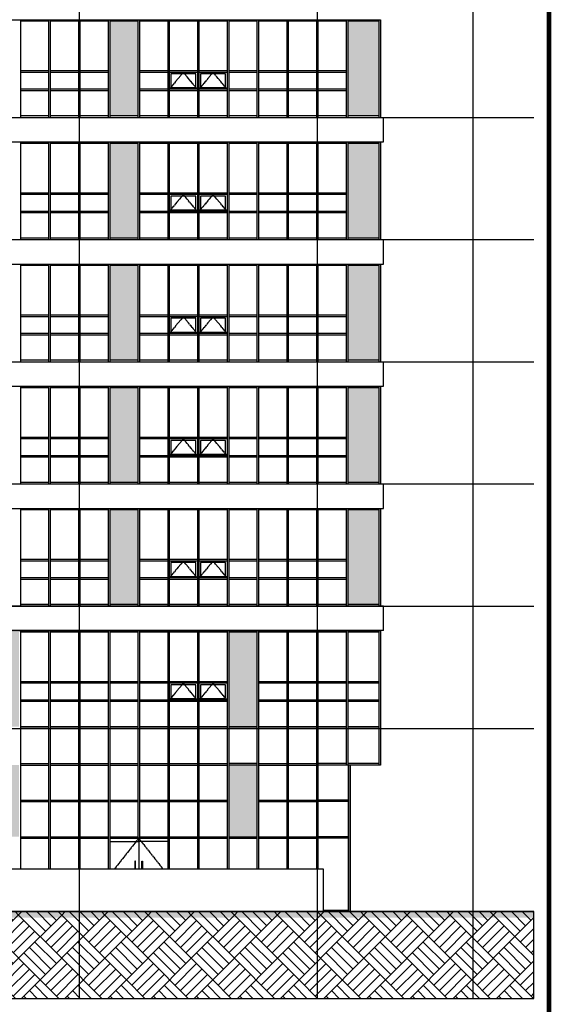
# Model space of a CAD drawing. Header units: millimetres. Extents: x 3445018 to 4174071, y -6064565 to -5122887.
# Tile 139 of 192: x 3768974 to 3786396, y -5349474 to -5317239. Entities that reach past the tile are written whole.
import ezdxf

# ---------------------------------------------------------------- set-up
doc = ezdxf.new("R2010")
doc.units = ezdxf.units.MM
doc.header["$MEASUREMENT"] = 0
doc.linetypes.add('CEN', pattern=[66, 60, -2, 2, -2])
for name, color, linetype in [('3', 3, 'CONTINUOUS'), ('6', 6, 'CONTINUOUS'), ('A_GE_FORM', 7, 'CONTINUOUS'), ('CEN', 13, 'CEN'), ('EL1', 2, 'CONTINUOUS'), ('EL2', 3, 'CONTINUOUS'), ('EL3', 7, 'CONTINUOUS'), ('FI', 6, 'CONTINUOUS'), ('HA', 9, 'CONTINUOUS'), ('SO-252', 252, 'CONTINUOUS'), ('WIN1', 4, 'CONTINUOUS'), ('WIN2', 9, 'CONTINUOUS')]:
    doc.layers.add(name, color=color, linetype=linetype)

# ---------------------------------------------------------------- blocks, each defined once
blk = doc.blocks.new('sheet _서영')
at = {"layer": 'A_GE_FORM', "const_width": 1.5}
blk.add_lwpolyline([(-361868.49, -1059038.93), (-362670.49, -1059038.93), (-362670.49, -1058483.93), (-361868.49, -1058483.93)], close=True, dxfattribs=at)

msp = doc.modelspace()

# ---------------------------------------------------------------- hatches: boundary and pattern name
at = {"layer": 'HA'}
h = msp.add_hatch(dxfattribs=at)
h.set_pattern_fill('G38', color=256, scale=2000, angle=45, style=0, pattern_type=2)
h.set_pattern_definition([(45, (3799342.9, -5324631.8), (-707.107, 707.107), [2000, 0]), (45, (3798459, -5323747.9), (9e-14, 1414.214), [1000, -1000]), (45, (3798282.2, -5323571.2), (9e-14, 1414.214), [1000, -1000]), (45, (3798105.5, -5323394.4), (9e-14, 1414.214), [1000, -1000]), (135, (3799342.9, -5324631.8), (-707.107, -707.107), [2000, 0]), (135, (3799519.7, -5324455.1), (-1414.214, 2e-13), [1000, -1000]), (135, (3799696.4, -5324278.3), (-1414.214, 2e-13), [1000, -1000]), (135, (3799873.2, -5324101.5), (-1414.214, 2e-13), [1000, -1000])])
h.paths.add_polyline_path([(3785824.138, -5349279.63), (3785824.138, -5346439.461), (3741116.369, -5346439.461), (3741116.369, -5349279.63)])
at = {"layer": 'SO-252', "ltscale": 200}
h = msp.add_hatch(color=256, dxfattribs=at)
h.dxf.hatch_style = 1
h.paths.add_polyline_path([(3779724.138, -5317289.461), (3780749.138, -5317289.461), (3780749.138, -5320389.461), (3779724.138, -5320389.461)])
h.paths.add_polyline_path([(3771924.138, -5317289.461), (3772849.138, -5317289.461), (3772849.138, -5320389.461), (3771924.138, -5320389.461)])
h.paths.add_polyline_path([(3764124.138, -5317289.461), (3765049.138, -5317289.461), (3765049.138, -5320389.461), (3764124.138, -5320389.461)])
h.paths.add_polyline_path([(3756324.138, -5317289.461), (3757249.138, -5317289.461), (3757249.138, -5320389.461), (3756324.138, -5320389.461)])
h.paths.add_polyline_path([(3748524.138, -5317289.461), (3749449.138, -5317289.461), (3749449.138, -5320389.461), (3748524.138, -5320389.461)])
h = msp.add_hatch(color=256, dxfattribs=at)
h.dxf.hatch_style = 1
h.paths.add_polyline_path([(3779724.138, -5321289.461), (3780749.138, -5321289.461), (3780749.138, -5324389.461), (3779724.138, -5324389.461)])
h.paths.add_polyline_path([(3771924.138, -5321289.461), (3772849.138, -5321289.461), (3772849.138, -5324389.461), (3771924.138, -5324389.461)])
h.paths.add_polyline_path([(3764124.138, -5321289.461), (3765049.138, -5321289.461), (3765049.138, -5324389.461), (3764124.138, -5324389.461)])
h.paths.add_polyline_path([(3756324.138, -5321289.461), (3757249.138, -5321289.461), (3757249.138, -5324389.461), (3756324.138, -5324389.461)])
h.paths.add_polyline_path([(3748524.138, -5321289.461), (3749449.138, -5321289.461), (3749449.138, -5324389.461), (3748524.138, -5324389.461)])
h = msp.add_hatch(color=256, dxfattribs=at)
h.dxf.hatch_style = 1
h.paths.add_polyline_path([(3779724.138, -5325289.461), (3780749.138, -5325289.461), (3780749.138, -5328389.461), (3779724.138, -5328389.461)])
h.paths.add_polyline_path([(3771924.138, -5325289.461), (3772849.138, -5325289.461), (3772849.138, -5328389.461), (3771924.138, -5328389.461)])
h.paths.add_polyline_path([(3764124.138, -5325289.461), (3765049.138, -5325289.461), (3765049.138, -5328389.461), (3764124.138, -5328389.461)])
h.paths.add_polyline_path([(3756324.138, -5325289.461), (3757249.138, -5325289.461), (3757249.138, -5328389.461), (3756324.138, -5328389.461)])
h.paths.add_polyline_path([(3748524.138, -5325289.461), (3749449.138, -5325289.461), (3749449.138, -5328389.461), (3748524.138, -5328389.461)])
h = msp.add_hatch(color=256, dxfattribs=at)
h.dxf.hatch_style = 1
h.paths.add_polyline_path([(3779724.138, -5329289.461), (3780749.138, -5329289.461), (3780749.138, -5332389.461), (3779724.138, -5332389.461)])
h.paths.add_polyline_path([(3771924.138, -5329289.461), (3772849.138, -5329289.461), (3772849.138, -5332389.461), (3771924.138, -5332389.461)])
h.paths.add_polyline_path([(3764124.138, -5329289.461), (3765049.138, -5329289.461), (3765049.138, -5332389.461), (3764124.138, -5332389.461)])
h.paths.add_polyline_path([(3756324.138, -5329289.461), (3757249.138, -5329289.461), (3757249.138, -5332389.461), (3756324.138, -5332389.461)])
h.paths.add_polyline_path([(3748524.138, -5329289.461), (3749449.138, -5329289.461), (3749449.138, -5332389.461), (3748524.138, -5332389.461)])
h = msp.add_hatch(color=256, dxfattribs=at)
h.dxf.hatch_style = 1
h.paths.add_polyline_path([(3748524.138, -5333289.461), (3749449.138, -5333289.461), (3749449.138, -5336389.461), (3748524.138, -5336389.461)])
h.paths.add_polyline_path([(3756324.138, -5333289.461), (3757249.138, -5333289.461), (3757249.138, -5336389.461), (3756324.138, -5336389.461)])
h.paths.add_polyline_path([(3764124.138, -5333289.461), (3765049.138, -5333289.461), (3765049.138, -5336389.461), (3764124.138, -5336389.461)])
h.paths.add_polyline_path([(3771924.138, -5333289.461), (3772849.138, -5333289.461), (3772849.138, -5336389.461), (3771924.138, -5336389.461)])
h.paths.add_polyline_path([(3779724.138, -5333282.246), (3780749.138, -5333282.246), (3780749.138, -5336389.461), (3779724.138, -5336389.461)])
h = msp.add_hatch(color=256, dxfattribs=at)
h.dxf.hatch_style = 1
h.paths.add_polyline_path([(3775824.138, -5337289.461), (3776749.138, -5337289.461), (3776749.138, -5340389.461), (3775824.138, -5340389.461)])
h.paths.add_polyline_path([(3768024.138, -5337289.461), (3768949.138, -5337289.461), (3768949.138, -5340389.461), (3768024.138, -5340389.461)])
h.paths.add_polyline_path([(3760224.138, -5337289.461), (3761149.138, -5337289.461), (3761149.138, -5340389.461), (3760224.138, -5340389.461)])
h.paths.add_polyline_path([(3752424.138, -5337289.461), (3753349.138, -5337289.461), (3753349.138, -5340389.461), (3752424.138, -5340389.461)])
h = msp.add_hatch(color=256, dxfattribs=at)
h.dxf.hatch_style = 1
h.paths.add_polyline_path([(3753349.138, -5341639.461), (3752424.138, -5341639.461), (3752424.138, -5343989.461), (3753349.138, -5343989.461)])
h.paths.add_polyline_path([(3761149.138, -5341639.461), (3760224.138, -5341639.461), (3760224.138, -5343989.461), (3761149.138, -5343989.461)])
h.paths.add_polyline_path([(3768949.138, -5341639.461), (3768024.138, -5341639.461), (3768024.138, -5343989.461), (3768949.138, -5343989.461)])
h.paths.add_polyline_path([(3776749.138, -5341639.461), (3775824.138, -5341639.461), (3775824.138, -5343989.461), (3776749.138, -5343989.461)])

# ---------------------------------------------------------------- linework, layer by layer
at = {"layer": '6'}
msp.add_lwpolyline([(3785824.138, -5349279.63), (3785824.138, -5346439.461), (3741116.369, -5346439.461), (3741116.369, -5349279.63)], close=True, dxfattribs=at)
at = {"layer": 'CEN'}
for p, q in [((3770924.138, -5293351.227), (3770924.138, -5349279.63)), ((3778724.138, -5293351.227), (3778724.138, -5349279.63)), ((3778724.138, -5293351.227), (3778724.138, -5349279.63)), ((3783824.138, -5293351.227), (3783824.138, -5349279.63)), ((3783824.138, -5293351.227), (3783824.138, -5349279.63)), ((3741116.369, -5320439.461), (3785824.138, -5320439.461)), ((3741116.369, -5324439.461), (3785824.138, -5324439.461)), ((3741116.369, -5328439.461), (3785824.138, -5328439.461)), ((3741116.369, -5332439.461), (3785824.138, -5332439.461)), ((3741116.369, -5336439.461), (3785824.138, -5336439.461)), ((3741116.369, -5340439.461), (3785824.138, -5340439.461)), ((3741116.369, -5346439.461), (3785824.138, -5346439.461))]:
    msp.add_line(p, q, dxfattribs=at)
for points in [[(3774799.138, -5319514.461), (3774336.638, -5318964.461), (3773874.138, -5319514.461)], [(3775774.138, -5319514.461), (3775311.638, -5318964.461), (3774849.138, -5319514.461)], [(3774799.138, -5323514.461), (3774336.638, -5322964.461), (3773874.138, -5323514.461)], [(3775774.138, -5323514.461), (3775311.638, -5322964.461), (3774849.138, -5323514.461)], [(3774799.138, -5327514.461), (3774336.638, -5326964.461), (3773874.138, -5327514.461)], [(3775774.138, -5327514.461), (3775311.638, -5326964.461), (3774849.138, -5327514.461)], [(3774799.138, -5331514.461), (3774336.638, -5330964.461), (3773874.138, -5331514.461)], [(3775774.138, -5331514.461), (3775311.638, -5330964.461), (3774849.138, -5331514.461)], [(3774799.138, -5335514.461), (3774336.638, -5334964.461), (3773874.138, -5335514.461)], [(3775774.138, -5335514.461), (3775311.638, -5334964.461), (3774849.138, -5335514.461)], [(3774799.138, -5339514.461), (3774336.638, -5338964.461), (3773874.138, -5339514.461)], [(3775774.138, -5339514.461), (3775311.638, -5338964.461), (3774849.138, -5339514.461)], [(3772874.138, -5344039.461), (3772082.471, -5345039.461)], [(3772874.138, -5344039.461), (3773665.805, -5345039.461)]]:
    msp.add_lwpolyline(points, dxfattribs=at)
at = {"layer": 'EL1'}
msp.add_solid([(3741116.369, -5346639.461), (3741116.369, -5346439.461), (3785824.138, -5346639.461), (3785824.138, -5346439.461)], dxfattribs=at)
at = {"layer": 'EL2', "ltscale": 200}
for p, q in [((3755024.138, -5345039.461), (3778924.138, -5345039.461)), ((3778924.138, -5345039.461), (3778924.138, -5346439.461))]:
    msp.add_line(p, q, dxfattribs=at)
at = {"layer": 'EL3', "ltscale": 200}
for p, q in [((3780799.138, -5337239.461), (3780799.138, -5341639.461)), ((3780799.138, -5341639.461), (3779799.138, -5341639.461)), ((3779799.138, -5341639.461), (3779799.138, -5346439.461))]:
    msp.add_line(p, q, dxfattribs=at)
at = {"layer": 'FI', "ltscale": 200}
for p, q in [((3745349.138, -5320439.461), (3780899.138, -5320439.461)), ((3780899.138, -5321239.461), (3780899.138, -5320439.461)), ((3745349.138, -5321239.461), (3780899.138, -5321239.461)), ((3745349.138, -5324439.461), (3780899.138, -5324439.461)), ((3780899.138, -5325239.461), (3780899.138, -5324439.461)), ((3745349.138, -5325239.461), (3780899.138, -5325239.461)), ((3745349.138, -5328439.461), (3780899.138, -5328439.461)), ((3780899.138, -5329239.461), (3780899.138, -5328439.461)), ((3745349.138, -5329239.461), (3780899.138, -5329239.461)), ((3745349.138, -5332439.461), (3780899.138, -5332439.461)), ((3780899.138, -5333239.461), (3780899.138, -5332439.461)), ((3745349.138, -5333239.461), (3780899.138, -5333239.461)), ((3780899.138, -5336439.461), (3745349.138, -5336439.461)), ((3780899.138, -5337239.461), (3780899.138, -5336439.461)), ((3780899.138, -5337239.461), (3745349.138, -5337239.461))]:
    msp.add_line(p, q, dxfattribs=at)
at = {"layer": 'WIN1', "ltscale": 200}
for p, q in [((3745449.138, -5317239.461), (3780799.138, -5317239.461)), ((3768999.138, -5317239.461), (3768999.138, -5320439.461)), ((3769924.138, -5317289.461), (3768999.138, -5317289.461)), ((3769924.138, -5317239.461), (3769924.138, -5320439.461)), ((3769974.138, -5317239.461), (3769974.138, -5320439.461)), ((3770899.138, -5317289.461), (3769974.138, -5317289.461)), ((3770899.138, -5317239.461), (3770899.138, -5320439.461)), ((3770949.138, -5317239.461), (3770949.138, -5320439.461)), ((3771874.138, -5317289.461), (3770949.138, -5317289.461)), ((3771874.138, -5317239.461), (3771874.138, -5320439.461)), ((3771924.138, -5317239.461), (3771924.138, -5320439.461)), ((3772849.138, -5317289.461), (3771924.138, -5317289.461)), ((3772849.138, -5317239.461), (3772849.138, -5320439.461)), ((3772899.138, -5317239.461), (3772899.138, -5320439.461)), ((3773824.138, -5317289.461), (3772899.138, -5317289.461)), ((3773824.138, -5317239.461), (3773824.138, -5320439.461)), ((3773874.138, -5317239.461), (3773874.138, -5320439.461)), ((3774799.138, -5317289.461), (3773874.138, -5317289.461)), ((3774799.138, -5317239.461), (3774799.138, -5320439.461)), ((3774849.138, -5317239.461), (3774849.138, -5320439.461)), ((3775774.138, -5317289.461), (3774849.138, -5317289.461)), ((3775774.138, -5317239.461), (3775774.138, -5320439.461)), ((3775824.138, -5317239.461), (3775824.138, -5320439.461)), ((3776749.138, -5317289.461), (3775824.138, -5317289.461)), ((3776749.138, -5317239.461), (3776749.138, -5320439.461)), ((3776799.138, -5317239.461), (3776799.138, -5320439.461)), ((3777724.138, -5317289.461), (3776799.138, -5317289.461)), ((3777724.138, -5317239.461), (3777724.138, -5320439.461)), ((3777774.138, -5317239.461), (3777774.138, -5320439.461)), ((3778699.138, -5317289.461), (3777774.138, -5317289.461)), ((3778699.138, -5317239.461), (3778699.138, -5320439.461)), ((3778749.138, -5317239.461), (3778749.138, -5320439.461)), ((3779674.138, -5317289.461), (3778749.138, -5317289.461)), ((3779674.138, -5317239.461), (3779674.138, -5320439.461)), ((3779724.138, -5317239.461), (3779724.138, -5320439.461)), ((3780749.138, -5317289.461), (3779724.138, -5317289.461)), ((3780749.138, -5317239.461), (3780749.138, -5320439.461)), ((3780799.138, -5317239.461), (3780799.138, -5320439.461)), ((3769924.138, -5318914.461), (3768999.138, -5318914.461)), ((3769924.138, -5318964.461), (3768999.138, -5318964.461)), ((3770899.138, -5318914.461), (3769974.138, -5318914.461)), ((3770899.138, -5318964.461), (3769974.138, -5318964.461)), ((3771874.138, -5318914.461), (3770949.138, -5318914.461)), ((3771874.138, -5318964.461), (3770949.138, -5318964.461)), ((3773824.138, -5318914.461), (3772899.138, -5318914.461)), ((3773824.138, -5318964.461), (3772899.138, -5318964.461)), ((3774799.138, -5318914.461), (3773874.138, -5318914.461)), ((3774799.138, -5318964.461), (3773874.138, -5318964.461)), ((3775774.138, -5318914.461), (3774849.138, -5318914.461)), ((3775774.138, -5318964.461), (3774849.138, -5318964.461)), ((3776749.138, -5318914.461), (3775824.138, -5318914.461)), ((3776749.138, -5318964.461), (3775824.138, -5318964.461)), ((3777724.138, -5318914.461), (3776799.138, -5318914.461)), ((3777724.138, -5318964.461), (3776799.138, -5318964.461)), ((3778699.138, -5318914.461), (3777774.138, -5318914.461)), ((3778699.138, -5318964.461), (3777774.138, -5318964.461)), ((3779674.138, -5318914.461), (3778749.138, -5318914.461)), ((3779674.138, -5318964.461), (3778749.138, -5318964.461)), ((3769924.138, -5319514.461), (3768999.138, -5319514.461)), ((3769924.138, -5319564.461), (3768999.138, -5319564.461)), ((3770899.138, -5319514.461), (3769974.138, -5319514.461)), ((3770899.138, -5319564.461), (3769974.138, -5319564.461)), ((3771874.138, -5319514.461), (3770949.138, -5319514.461)), ((3771874.138, -5319564.461), (3770949.138, -5319564.461)), ((3773824.138, -5319514.461), (3772899.138, -5319514.461)), ((3773824.138, -5319564.461), (3772899.138, -5319564.461)), ((3774799.138, -5319514.461), (3773874.138, -5319514.461)), ((3774799.138, -5319564.461), (3773874.138, -5319564.461)), ((3775774.138, -5319514.461), (3774849.138, -5319514.461)), ((3775774.138, -5319564.461), (3774849.138, -5319564.461)), ((3776749.138, -5319514.461), (3775824.138, -5319514.461)), ((3776749.138, -5319564.461), (3775824.138, -5319564.461)), ((3777724.138, -5319514.461), (3776799.138, -5319514.461)), ((3777724.138, -5319564.461), (3776799.138, -5319564.461)), ((3778699.138, -5319514.461), (3777774.138, -5319514.461)), ((3778699.138, -5319564.461), (3777774.138, -5319564.461)), ((3779674.138, -5319514.461), (3778749.138, -5319514.461)), ((3779674.138, -5319564.461), (3778749.138, -5319564.461)), ((3745449.138, -5320439.461), (3780799.138, -5320439.461)), ((3769924.138, -5320389.461), (3768999.138, -5320389.461)), ((3770899.138, -5320389.461), (3769974.138, -5320389.461)), ((3771874.138, -5320389.461), (3770949.138, -5320389.461)), ((3772849.138, -5320389.461), (3771924.138, -5320389.461)), ((3773824.138, -5320389.461), (3772899.138, -5320389.461)), ((3774799.138, -5320389.461), (3773874.138, -5320389.461)), ((3775774.138, -5320389.461), (3774849.138, -5320389.461)), ((3776749.138, -5320389.461), (3775824.138, -5320389.461)), ((3777724.138, -5320389.461), (3776799.138, -5320389.461)), ((3778699.138, -5320389.461), (3777774.138, -5320389.461)), ((3779674.138, -5320389.461), (3778749.138, -5320389.461)), ((3780749.138, -5320389.461), (3779724.138, -5320389.461)), ((3745449.138, -5321239.461), (3780799.138, -5321239.461)), ((3768999.138, -5321239.461), (3768999.138, -5324439.461)), ((3769924.138, -5321239.461), (3769924.138, -5324439.461)), ((3769974.138, -5321239.461), (3769974.138, -5324439.461)), ((3770899.138, -5321239.461), (3770899.138, -5324439.461)), ((3770949.138, -5321239.461), (3770949.138, -5324439.461)), ((3771874.138, -5321239.461), (3771874.138, -5324439.461)), ((3771924.138, -5321239.461), (3771924.138, -5324439.461)), ((3772849.138, -5321239.461), (3772849.138, -5324439.461)), ((3772899.138, -5321239.461), (3772899.138, -5324439.461)), ((3773824.138, -5321239.461), (3773824.138, -5324439.461)), ((3773874.138, -5321239.461), (3773874.138, -5324439.461)), ((3774799.138, -5321239.461), (3774799.138, -5324439.461)), ((3774849.138, -5321239.461), (3774849.138, -5324439.461)), ((3775774.138, -5321239.461), (3775774.138, -5324439.461)), ((3775824.138, -5321239.461), (3775824.138, -5324439.461)), ((3776749.138, -5321239.461), (3776749.138, -5324439.461)), ((3776799.138, -5321239.461), (3776799.138, -5324439.461)), ((3777724.138, -5321239.461), (3777724.138, -5324439.461)), ((3777774.138, -5321239.461), (3777774.138, -5324439.461)), ((3778699.138, -5321239.461), (3778699.138, -5324439.461)), ((3778749.138, -5321239.461), (3778749.138, -5324439.461)), ((3779674.138, -5321239.461), (3779674.138, -5324439.461)), ((3779724.138, -5321239.461), (3779724.138, -5324439.461)), ((3780749.138, -5321239.461), (3780749.138, -5324439.461)), ((3780799.138, -5321239.461), (3780799.138, -5324439.461)), ((3769924.138, -5321289.461), (3768999.138, -5321289.461)), ((3770899.138, -5321289.461), (3769974.138, -5321289.461)), ((3771874.138, -5321289.461), (3770949.138, -5321289.461)), ((3772849.138, -5321289.461), (3771924.138, -5321289.461)), ((3773824.138, -5321289.461), (3772899.138, -5321289.461)), ((3774799.138, -5321289.461), (3773874.138, -5321289.461)), ((3775774.138, -5321289.461), (3774849.138, -5321289.461)), ((3776749.138, -5321289.461), (3775824.138, -5321289.461)), ((3777724.138, -5321289.461), (3776799.138, -5321289.461)), ((3778699.138, -5321289.461), (3777774.138, -5321289.461)), ((3779674.138, -5321289.461), (3778749.138, -5321289.461)), ((3780749.138, -5321289.461), (3779724.138, -5321289.461)), ((3769924.138, -5322914.461), (3768999.138, -5322914.461)), ((3769924.138, -5322964.461), (3768999.138, -5322964.461)), ((3770899.138, -5322914.461), (3769974.138, -5322914.461)), ((3770899.138, -5322964.461), (3769974.138, -5322964.461)), ((3771874.138, -5322914.461), (3770949.138, -5322914.461)), ((3771874.138, -5322964.461), (3770949.138, -5322964.461)), ((3773824.138, -5322914.461), (3772899.138, -5322914.461)), ((3773824.138, -5322964.461), (3772899.138, -5322964.461)), ((3774799.138, -5322914.461), (3773874.138, -5322914.461)), ((3774799.138, -5322964.461), (3773874.138, -5322964.461)), ((3775774.138, -5322914.461), (3774849.138, -5322914.461)), ((3775774.138, -5322964.461), (3774849.138, -5322964.461)), ((3776749.138, -5322914.461), (3775824.138, -5322914.461)), ((3776749.138, -5322964.461), (3775824.138, -5322964.461)), ((3777724.138, -5322914.461), (3776799.138, -5322914.461)), ((3777724.138, -5322964.461), (3776799.138, -5322964.461)), ((3778699.138, -5322914.461), (3777774.138, -5322914.461)), ((3778699.138, -5322964.461), (3777774.138, -5322964.461)), ((3779674.138, -5322914.461), (3778749.138, -5322914.461)), ((3779674.138, -5322964.461), (3778749.138, -5322964.461)), ((3769924.138, -5323514.461), (3768999.138, -5323514.461)), ((3770899.138, -5323514.461), (3769974.138, -5323514.461)), ((3771874.138, -5323514.461), (3770949.138, -5323514.461)), ((3773824.138, -5323514.461), (3772899.138, -5323514.461)), ((3774799.138, -5323514.461), (3773874.138, -5323514.461)), ((3775774.138, -5323514.461), (3774849.138, -5323514.461)), ((3776749.138, -5323514.461), (3775824.138, -5323514.461)), ((3777724.138, -5323514.461), (3776799.138, -5323514.461)), ((3778699.138, -5323514.461), (3777774.138, -5323514.461)), ((3779674.138, -5323514.461), (3778749.138, -5323514.461)), ((3769924.138, -5323564.461), (3768999.138, -5323564.461)), ((3770899.138, -5323564.461), (3769974.138, -5323564.461)), ((3771874.138, -5323564.461), (3770949.138, -5323564.461)), ((3773824.138, -5323564.461), (3772899.138, -5323564.461)), ((3774799.138, -5323564.461), (3773874.138, -5323564.461)), ((3775774.138, -5323564.461), (3774849.138, -5323564.461)), ((3776749.138, -5323564.461), (3775824.138, -5323564.461)), ((3777724.138, -5323564.461), (3776799.138, -5323564.461)), ((3778699.138, -5323564.461), (3777774.138, -5323564.461)), ((3779674.138, -5323564.461), (3778749.138, -5323564.461)), ((3745449.138, -5324439.461), (3780799.138, -5324439.461)), ((3769924.138, -5324389.461), (3768999.138, -5324389.461)), ((3770899.138, -5324389.461), (3769974.138, -5324389.461)), ((3771874.138, -5324389.461), (3770949.138, -5324389.461)), ((3772849.138, -5324389.461), (3771924.138, -5324389.461)), ((3773824.138, -5324389.461), (3772899.138, -5324389.461)), ((3774799.138, -5324389.461), (3773874.138, -5324389.461)), ((3775774.138, -5324389.461), (3774849.138, -5324389.461)), ((3776749.138, -5324389.461), (3775824.138, -5324389.461)), ((3777724.138, -5324389.461), (3776799.138, -5324389.461)), ((3778699.138, -5324389.461), (3777774.138, -5324389.461)), ((3779674.138, -5324389.461), (3778749.138, -5324389.461)), ((3780749.138, -5324389.461), (3779724.138, -5324389.461)), ((3745449.138, -5325239.461), (3780799.138, -5325239.461)), ((3768999.138, -5325239.461), (3768999.138, -5328439.461)), ((3769924.138, -5325289.461), (3768999.138, -5325289.461)), ((3769924.138, -5325239.461), (3769924.138, -5328439.461)), ((3769974.138, -5325239.461), (3769974.138, -5328439.461)), ((3770899.138, -5325289.461), (3769974.138, -5325289.461)), ((3770899.138, -5325239.461), (3770899.138, -5328439.461)), ((3770949.138, -5325239.461), (3770949.138, -5328439.461)), ((3771874.138, -5325289.461), (3770949.138, -5325289.461)), ((3771874.138, -5325239.461), (3771874.138, -5328439.461)), ((3771924.138, -5325239.461), (3771924.138, -5328439.461)), ((3772849.138, -5325289.461), (3771924.138, -5325289.461)), ((3772849.138, -5325239.461), (3772849.138, -5328439.461)), ((3772899.138, -5325239.461), (3772899.138, -5328439.461)), ((3773824.138, -5325289.461), (3772899.138, -5325289.461)), ((3773824.138, -5325239.461), (3773824.138, -5328439.461)), ((3773874.138, -5325239.461), (3773874.138, -5328439.461)), ((3774799.138, -5325289.461), (3773874.138, -5325289.461)), ((3774799.138, -5325239.461), (3774799.138, -5328439.461)), ((3774849.138, -5325239.461), (3774849.138, -5328439.461)), ((3775774.138, -5325289.461), (3774849.138, -5325289.461)), ((3775774.138, -5325239.461), (3775774.138, -5328439.461)), ((3775824.138, -5325239.461), (3775824.138, -5328439.461)), ((3776749.138, -5325289.461), (3775824.138, -5325289.461)), ((3776749.138, -5325239.461), (3776749.138, -5328439.461)), ((3776799.138, -5325239.461), (3776799.138, -5328439.461)), ((3777724.138, -5325289.461), (3776799.138, -5325289.461)), ((3777724.138, -5325239.461), (3777724.138, -5328439.461)), ((3777774.138, -5325239.461), (3777774.138, -5328439.461)), ((3778699.138, -5325289.461), (3777774.138, -5325289.461)), ((3778699.138, -5325239.461), (3778699.138, -5328439.461)), ((3778749.138, -5325239.461), (3778749.138, -5328439.461)), ((3779674.138, -5325289.461), (3778749.138, -5325289.461)), ((3779674.138, -5325239.461), (3779674.138, -5328439.461)), ((3779724.138, -5325239.461), (3779724.138, -5328439.461)), ((3780749.138, -5325289.461), (3779724.138, -5325289.461)), ((3780749.138, -5325239.461), (3780749.138, -5328439.461)), ((3780799.138, -5325239.461), (3780799.138, -5328439.461)), ((3769924.138, -5326914.461), (3768999.138, -5326914.461)), ((3769924.138, -5326964.461), (3768999.138, -5326964.461)), ((3770899.138, -5326914.461), (3769974.138, -5326914.461)), ((3770899.138, -5326964.461), (3769974.138, -5326964.461)), ((3771874.138, -5326914.461), (3770949.138, -5326914.461)), ((3771874.138, -5326964.461), (3770949.138, -5326964.461)), ((3773824.138, -5326914.461), (3772899.138, -5326914.461)), ((3773824.138, -5326964.461), (3772899.138, -5326964.461)), ((3774799.138, -5326914.461), (3773874.138, -5326914.461)), ((3774799.138, -5326964.461), (3773874.138, -5326964.461)), ((3775774.138, -5326914.461), (3774849.138, -5326914.461)), ((3775774.138, -5326964.461), (3774849.138, -5326964.461)), ((3776749.138, -5326914.461), (3775824.138, -5326914.461)), ((3776749.138, -5326964.461), (3775824.138, -5326964.461)), ((3777724.138, -5326914.461), (3776799.138, -5326914.461)), ((3777724.138, -5326964.461), (3776799.138, -5326964.461)), ((3778699.138, -5326914.461), (3777774.138, -5326914.461)), ((3778699.138, -5326964.461), (3777774.138, -5326964.461)), ((3779674.138, -5326914.461), (3778749.138, -5326914.461)), ((3779674.138, -5326964.461), (3778749.138, -5326964.461)), ((3769924.138, -5327514.461), (3768999.138, -5327514.461)), ((3769924.138, -5327564.461), (3768999.138, -5327564.461)), ((3770899.138, -5327514.461), (3769974.138, -5327514.461)), ((3770899.138, -5327564.461), (3769974.138, -5327564.461)), ((3771874.138, -5327514.461), (3770949.138, -5327514.461)), ((3771874.138, -5327564.461), (3770949.138, -5327564.461)), ((3773824.138, -5327514.461), (3772899.138, -5327514.461)), ((3773824.138, -5327564.461), (3772899.138, -5327564.461)), ((3774799.138, -5327514.461), (3773874.138, -5327514.461)), ((3774799.138, -5327564.461), (3773874.138, -5327564.461)), ((3775774.138, -5327514.461), (3774849.138, -5327514.461)), ((3775774.138, -5327564.461), (3774849.138, -5327564.461)), ((3776749.138, -5327514.461), (3775824.138, -5327514.461)), ((3776749.138, -5327564.461), (3775824.138, -5327564.461)), ((3777724.138, -5327514.461), (3776799.138, -5327514.461)), ((3777724.138, -5327564.461), (3776799.138, -5327564.461)), ((3778699.138, -5327514.461), (3777774.138, -5327514.461)), ((3778699.138, -5327564.461), (3777774.138, -5327564.461)), ((3779674.138, -5327514.461), (3778749.138, -5327514.461)), ((3779674.138, -5327564.461), (3778749.138, -5327564.461)), ((3745449.138, -5328439.461), (3780799.138, -5328439.461)), ((3769924.138, -5328389.461), (3768999.138, -5328389.461)), ((3770899.138, -5328389.461), (3769974.138, -5328389.461)), ((3771874.138, -5328389.461), (3770949.138, -5328389.461)), ((3772849.138, -5328389.461), (3771924.138, -5328389.461)), ((3773824.138, -5328389.461), (3772899.138, -5328389.461)), ((3774799.138, -5328389.461), (3773874.138, -5328389.461)), ((3775774.138, -5328389.461), (3774849.138, -5328389.461)), ((3776749.138, -5328389.461), (3775824.138, -5328389.461)), ((3777724.138, -5328389.461), (3776799.138, -5328389.461)), ((3778699.138, -5328389.461), (3777774.138, -5328389.461)), ((3779674.138, -5328389.461), (3778749.138, -5328389.461)), ((3780749.138, -5328389.461), (3779724.138, -5328389.461)), ((3745449.138, -5329239.461), (3780799.138, -5329239.461)), ((3768999.138, -5329239.461), (3768999.138, -5332439.461)), ((3769924.138, -5329289.461), (3768999.138, -5329289.461)), ((3769924.138, -5329239.461), (3769924.138, -5332439.461)), ((3769974.138, -5329239.461), (3769974.138, -5332439.461)), ((3770899.138, -5329289.461), (3769974.138, -5329289.461)), ((3770899.138, -5329239.461), (3770899.138, -5332439.461)), ((3770949.138, -5329239.461), (3770949.138, -5332439.461)), ((3771874.138, -5329289.461), (3770949.138, -5329289.461)), ((3771874.138, -5329239.461), (3771874.138, -5332439.461)), ((3771924.138, -5329239.461), (3771924.138, -5332439.461)), ((3772849.138, -5329289.461), (3771924.138, -5329289.461)), ((3772849.138, -5329239.461), (3772849.138, -5332439.461)), ((3772899.138, -5329239.461), (3772899.138, -5332439.461)), ((3773824.138, -5329289.461), (3772899.138, -5329289.461)), ((3773824.138, -5329239.461), (3773824.138, -5332439.461)), ((3773874.138, -5329239.461), (3773874.138, -5332439.461)), ((3774799.138, -5329289.461), (3773874.138, -5329289.461)), ((3774799.138, -5329239.461), (3774799.138, -5332439.461)), ((3774849.138, -5329239.461), (3774849.138, -5332439.461)), ((3775774.138, -5329289.461), (3774849.138, -5329289.461)), ((3775774.138, -5329239.461), (3775774.138, -5332439.461)), ((3775824.138, -5329239.461), (3775824.138, -5332439.461)), ((3776749.138, -5329289.461), (3775824.138, -5329289.461)), ((3776749.138, -5329239.461), (3776749.138, -5332439.461)), ((3776799.138, -5329239.461), (3776799.138, -5332439.461)), ((3777724.138, -5329289.461), (3776799.138, -5329289.461)), ((3777724.138, -5329239.461), (3777724.138, -5332439.461)), ((3777774.138, -5329239.461), (3777774.138, -5332439.461)), ((3778699.138, -5329289.461), (3777774.138, -5329289.461)), ((3778699.138, -5329239.461), (3778699.138, -5332439.461)), ((3778749.138, -5329239.461), (3778749.138, -5332439.461)), ((3779674.138, -5329289.461), (3778749.138, -5329289.461)), ((3779674.138, -5329239.461), (3779674.138, -5332439.461)), ((3779724.138, -5329239.461), (3779724.138, -5332439.461)), ((3780749.138, -5329289.461), (3779724.138, -5329289.461)), ((3780749.138, -5329239.461), (3780749.138, -5332439.461)), ((3780799.138, -5329239.461), (3780799.138, -5332439.461)), ((3769924.138, -5330914.461), (3768999.138, -5330914.461)), ((3770899.138, -5330914.461), (3769974.138, -5330914.461)), ((3771874.138, -5330914.461), (3770949.138, -5330914.461)), ((3773824.138, -5330914.461), (3772899.138, -5330914.461)), ((3774799.138, -5330914.461), (3773874.138, -5330914.461)), ((3775774.138, -5330914.461), (3774849.138, -5330914.461)), ((3776749.138, -5330914.461), (3775824.138, -5330914.461)), ((3777724.138, -5330914.461), (3776799.138, -5330914.461)), ((3778699.138, -5330914.461), (3777774.138, -5330914.461)), ((3779674.138, -5330914.461), (3778749.138, -5330914.461)), ((3769924.138, -5330964.461), (3768999.138, -5330964.461)), ((3770899.138, -5330964.461), (3769974.138, -5330964.461)), ((3771874.138, -5330964.461), (3770949.138, -5330964.461)), ((3773824.138, -5330964.461), (3772899.138, -5330964.461)), ((3774799.138, -5330964.461), (3773874.138, -5330964.461)), ((3775774.138, -5330964.461), (3774849.138, -5330964.461)), ((3776749.138, -5330964.461), (3775824.138, -5330964.461)), ((3777724.138, -5330964.461), (3776799.138, -5330964.461)), ((3778699.138, -5330964.461), (3777774.138, -5330964.461)), ((3779674.138, -5330964.461), (3778749.138, -5330964.461)), ((3769924.138, -5331514.461), (3768999.138, -5331514.461)), ((3769924.138, -5331564.461), (3768999.138, -5331564.461)), ((3770899.138, -5331514.461), (3769974.138, -5331514.461)), ((3770899.138, -5331564.461), (3769974.138, -5331564.461)), ((3771874.138, -5331514.461), (3770949.138, -5331514.461)), ((3771874.138, -5331564.461), (3770949.138, -5331564.461)), ((3773824.138, -5331514.461), (3772899.138, -5331514.461)), ((3773824.138, -5331564.461), (3772899.138, -5331564.461)), ((3774799.138, -5331514.461), (3773874.138, -5331514.461)), ((3774799.138, -5331564.461), (3773874.138, -5331564.461)), ((3775774.138, -5331514.461), (3774849.138, -5331514.461)), ((3775774.138, -5331564.461), (3774849.138, -5331564.461)), ((3776749.138, -5331514.461), (3775824.138, -5331514.461)), ((3776749.138, -5331564.461), (3775824.138, -5331564.461)), ((3777724.138, -5331514.461), (3776799.138, -5331514.461)), ((3777724.138, -5331564.461), (3776799.138, -5331564.461)), ((3778699.138, -5331514.461), (3777774.138, -5331514.461)), ((3778699.138, -5331564.461), (3777774.138, -5331564.461)), ((3779674.138, -5331514.461), (3778749.138, -5331514.461)), ((3779674.138, -5331564.461), (3778749.138, -5331564.461)), ((3745449.138, -5332439.461), (3780799.138, -5332439.461)), ((3769924.138, -5332389.461), (3768999.138, -5332389.461)), ((3770899.138, -5332389.461), (3769974.138, -5332389.461)), ((3771874.138, -5332389.461), (3770949.138, -5332389.461)), ((3772849.138, -5332389.461), (3771924.138, -5332389.461)), ((3773824.138, -5332389.461), (3772899.138, -5332389.461)), ((3774799.138, -5332389.461), (3773874.138, -5332389.461)), ((3775774.138, -5332389.461), (3774849.138, -5332389.461)), ((3776749.138, -5332389.461), (3775824.138, -5332389.461)), ((3777724.138, -5332389.461), (3776799.138, -5332389.461)), ((3778699.138, -5332389.461), (3777774.138, -5332389.461)), ((3779674.138, -5332389.461), (3778749.138, -5332389.461)), ((3780749.138, -5332389.461), (3779724.138, -5332389.461)), ((3745449.138, -5333239.461), (3780799.138, -5333239.461)), ((3768999.138, -5333239.461), (3768999.138, -5336439.461)), ((3769924.138, -5333289.461), (3768999.138, -5333289.461)), ((3769924.138, -5333239.461), (3769924.138, -5336439.461)), ((3769974.138, -5333239.461), (3769974.138, -5336439.461)), ((3770899.138, -5333289.461), (3769974.138, -5333289.461)), ((3770899.138, -5333239.461), (3770899.138, -5336439.461)), ((3770949.138, -5333239.461), (3770949.138, -5336439.461)), ((3771874.138, -5333289.461), (3770949.138, -5333289.461)), ((3771874.138, -5333239.461), (3771874.138, -5336439.461)), ((3771924.138, -5333239.461), (3771924.138, -5336439.461)), ((3772849.138, -5333289.461), (3771924.138, -5333289.461)), ((3772849.138, -5333239.461), (3772849.138, -5336439.461)), ((3772899.138, -5333239.461), (3772899.138, -5336439.461)), ((3773824.138, -5333289.461), (3772899.138, -5333289.461)), ((3773824.138, -5333239.461), (3773824.138, -5336439.461)), ((3773874.138, -5333239.461), (3773874.138, -5336439.461)), ((3774799.138, -5333289.461), (3773874.138, -5333289.461)), ((3774799.138, -5333239.461), (3774799.138, -5336439.461)), ((3774849.138, -5333239.461), (3774849.138, -5336439.461)), ((3775774.138, -5333289.461), (3774849.138, -5333289.461)), ((3775774.138, -5333239.461), (3775774.138, -5336439.461)), ((3775824.138, -5333239.461), (3775824.138, -5336439.461)), ((3776749.138, -5333289.461), (3775824.138, -5333289.461)), ((3776749.138, -5333239.461), (3776749.138, -5336439.461)), ((3776799.138, -5333239.461), (3776799.138, -5336439.461)), ((3777724.138, -5333289.461), (3776799.138, -5333289.461)), ((3777724.138, -5333239.461), (3777724.138, -5336439.461)), ((3777774.138, -5333239.461), (3777774.138, -5336439.461)), ((3778699.138, -5333289.461), (3777774.138, -5333289.461)), ((3778699.138, -5333239.461), (3778699.138, -5336439.461)), ((3778749.138, -5333239.461), (3778749.138, -5336439.461)), ((3779674.138, -5333289.461), (3778749.138, -5333289.461)), ((3779674.138, -5333239.461), (3779674.138, -5336439.461)), ((3779724.138, -5333239.461), (3779724.138, -5336439.461)), ((3780749.138, -5333282.246), (3779724.138, -5333282.246)), ((3780749.138, -5333239.461), (3780749.138, -5336439.461)), ((3780799.138, -5333239.461), (3780799.138, -5336439.461)), ((3769924.138, -5334914.461), (3768999.138, -5334914.461)), ((3769924.138, -5334964.461), (3768999.138, -5334964.461)), ((3770899.138, -5334914.461), (3769974.138, -5334914.461)), ((3770899.138, -5334964.461), (3769974.138, -5334964.461)), ((3771874.138, -5334914.461), (3770949.138, -5334914.461)), ((3771874.138, -5334964.461), (3770949.138, -5334964.461)), ((3773824.138, -5334914.461), (3772899.138, -5334914.461)), ((3773824.138, -5334964.461), (3772899.138, -5334964.461)), ((3774799.138, -5334914.461), (3773874.138, -5334914.461)), ((3774799.138, -5334964.461), (3773874.138, -5334964.461)), ((3775774.138, -5334914.461), (3774849.138, -5334914.461)), ((3775774.138, -5334964.461), (3774849.138, -5334964.461)), ((3776749.138, -5334914.461), (3775824.138, -5334914.461)), ((3776749.138, -5334964.461), (3775824.138, -5334964.461)), ((3777724.138, -5334914.461), (3776799.138, -5334914.461)), ((3777724.138, -5334964.461), (3776799.138, -5334964.461)), ((3778699.138, -5334914.461), (3777774.138, -5334914.461)), ((3778699.138, -5334964.461), (3777774.138, -5334964.461)), ((3779674.138, -5334914.461), (3778749.138, -5334914.461)), ((3779674.138, -5334964.461), (3778749.138, -5334964.461)), ((3769924.138, -5335514.461), (3768999.138, -5335514.461)), ((3769924.138, -5335564.461), (3768999.138, -5335564.461)), ((3770899.138, -5335514.461), (3769974.138, -5335514.461)), ((3770899.138, -5335564.461), (3769974.138, -5335564.461)), ((3771874.138, -5335514.461), (3770949.138, -5335514.461)), ((3771874.138, -5335564.461), (3770949.138, -5335564.461)), ((3773824.138, -5335514.461), (3772899.138, -5335514.461)), ((3773824.138, -5335564.461), (3772899.138, -5335564.461)), ((3774799.138, -5335514.461), (3773874.138, -5335514.461)), ((3774799.138, -5335564.461), (3773874.138, -5335564.461)), ((3775774.138, -5335514.461), (3774849.138, -5335514.461)), ((3775774.138, -5335564.461), (3774849.138, -5335564.461)), ((3776749.138, -5335514.461), (3775824.138, -5335514.461)), ((3776749.138, -5335564.461), (3775824.138, -5335564.461)), ((3777724.138, -5335514.461), (3776799.138, -5335514.461)), ((3777724.138, -5335564.461), (3776799.138, -5335564.461)), ((3778699.138, -5335514.461), (3777774.138, -5335514.461)), ((3778699.138, -5335564.461), (3777774.138, -5335564.461)), ((3779674.138, -5335514.461), (3778749.138, -5335514.461)), ((3779674.138, -5335564.461), (3778749.138, -5335564.461)), ((3769924.138, -5336389.461), (3768999.138, -5336389.461)), ((3770899.138, -5336389.461), (3769974.138, -5336389.461)), ((3771874.138, -5336389.461), (3770949.138, -5336389.461)), ((3772849.138, -5336389.461), (3771924.138, -5336389.461)), ((3773824.138, -5336389.461), (3772899.138, -5336389.461)), ((3774799.138, -5336389.461), (3773874.138, -5336389.461)), ((3775774.138, -5336389.461), (3774849.138, -5336389.461)), ((3776749.138, -5336389.461), (3775824.138, -5336389.461)), ((3777724.138, -5336389.461), (3776799.138, -5336389.461)), ((3778699.138, -5336389.461), (3777774.138, -5336389.461)), ((3779674.138, -5336389.461), (3778749.138, -5336389.461)), ((3780749.138, -5336389.461), (3779724.138, -5336389.461)), ((3745449.138, -5336439.461), (3780799.138, -5336439.461)), ((3745449.138, -5337239.461), (3780799.138, -5337239.461)), ((3768999.138, -5337239.461), (3768999.138, -5340489.461)), ((3769924.138, -5337289.461), (3768999.138, -5337289.461)), ((3769924.138, -5337239.461), (3769924.138, -5340489.461)), ((3769974.138, -5337239.461), (3769974.138, -5340489.461)), ((3770899.138, -5337289.461), (3769974.138, -5337289.461)), ((3770899.138, -5337239.461), (3770899.138, -5340489.461)), ((3770949.138, -5337239.461), (3770949.138, -5340489.461)), ((3771874.138, -5337289.461), (3770949.138, -5337289.461)), ((3771874.138, -5337239.461), (3771874.138, -5340489.461)), ((3771924.138, -5337239.461), (3771924.138, -5340489.461)), ((3772849.138, -5337289.461), (3771924.138, -5337289.461)), ((3772849.138, -5337239.461), (3772849.138, -5340489.461)), ((3772899.138, -5337239.461), (3772899.138, -5340489.461)), ((3773824.138, -5337289.461), (3772899.138, -5337289.461)), ((3773824.138, -5337239.461), (3773824.138, -5340489.461)), ((3773874.138, -5337239.461), (3773874.138, -5340489.461)), ((3774799.138, -5337289.461), (3773874.138, -5337289.461)), ((3774799.138, -5337239.461), (3774799.138, -5340489.461)), ((3774849.138, -5337239.461), (3774849.138, -5340489.461)), ((3775774.138, -5337289.461), (3774849.138, -5337289.461)), ((3775774.138, -5337239.461), (3775774.138, -5340489.461)), ((3775824.138, -5337239.461), (3775824.138, -5340489.461)), ((3776749.138, -5337289.461), (3775824.138, -5337289.461)), ((3776749.138, -5337239.461), (3776749.138, -5340489.461)), ((3776799.138, -5337239.461), (3776799.138, -5340489.461)), ((3777724.138, -5337289.461), (3776799.138, -5337289.461)), ((3777724.138, -5337239.461), (3777724.138, -5340489.461)), ((3777774.138, -5337239.461), (3777774.138, -5340489.461)), ((3778699.138, -5337289.461), (3777774.138, -5337289.461)), ((3778699.138, -5337239.461), (3778699.138, -5340489.461)), ((3778749.138, -5337239.461), (3778749.138, -5340489.461)), ((3779674.138, -5337289.461), (3778749.138, -5337289.461)), ((3779674.138, -5337239.461), (3779674.138, -5340489.461)), ((3779724.138, -5337239.461), (3779724.138, -5340489.461)), ((3780749.138, -5337289.461), (3779724.138, -5337289.461)), ((3780749.138, -5337239.461), (3780749.138, -5341639.461)), ((3780799.138, -5337239.461), (3780799.138, -5341639.461)), ((3769924.138, -5338914.461), (3768999.138, -5338914.461)), ((3769924.138, -5338964.461), (3768999.138, -5338964.461)), ((3770899.138, -5338914.461), (3769974.138, -5338914.461)), ((3770899.138, -5338964.461), (3769974.138, -5338964.461)), ((3771874.138, -5338914.461), (3770949.138, -5338914.461)), ((3771874.138, -5338964.461), (3770949.138, -5338964.461)), ((3772849.138, -5338914.461), (3771924.138, -5338914.461)), ((3772849.138, -5338964.461), (3771924.138, -5338964.461)), ((3773824.138, -5338914.461), (3772899.138, -5338914.461)), ((3773824.138, -5338964.461), (3772899.138, -5338964.461)), ((3774799.138, -5338914.461), (3773874.138, -5338914.461)), ((3774799.138, -5338964.461), (3773874.138, -5338964.461)), ((3775774.138, -5338914.461), (3774849.138, -5338914.461)), ((3775774.138, -5338964.461), (3774849.138, -5338964.461)), ((3777724.138, -5338914.461), (3776799.138, -5338914.461)), ((3777724.138, -5338964.461), (3776799.138, -5338964.461)), ((3778699.138, -5338914.461), (3777774.138, -5338914.461)), ((3778699.138, -5338964.461), (3777774.138, -5338964.461)), ((3779674.138, -5338914.461), (3778749.138, -5338914.461)), ((3779674.138, -5338964.461), (3778749.138, -5338964.461)), ((3780749.138, -5338914.461), (3779724.138, -5338914.461)), ((3780749.138, -5338964.461), (3779724.138, -5338964.461)), ((3769924.138, -5339514.461), (3768999.138, -5339514.461)), ((3769924.138, -5339564.461), (3768999.138, -5339564.461)), ((3770899.138, -5339514.461), (3769974.138, -5339514.461)), ((3770899.138, -5339564.461), (3769974.138, -5339564.461)), ((3771874.138, -5339514.461), (3770949.138, -5339514.461)), ((3771874.138, -5339564.461), (3770949.138, -5339564.461)), ((3772849.138, -5339514.461), (3771924.138, -5339514.461)), ((3772849.138, -5339564.461), (3771924.138, -5339564.461)), ((3773824.138, -5339514.461), (3772899.138, -5339514.461)), ((3773824.138, -5339564.461), (3772899.138, -5339564.461)), ((3774799.138, -5339514.461), (3773874.138, -5339514.461)), ((3774799.138, -5339564.461), (3773874.138, -5339564.461)), ((3775774.138, -5339514.461), (3774849.138, -5339514.461)), ((3775774.138, -5339564.461), (3774849.138, -5339564.461)), ((3777724.138, -5339514.461), (3776799.138, -5339514.461)), ((3777724.138, -5339564.461), (3776799.138, -5339564.461)), ((3778699.138, -5339514.461), (3777774.138, -5339514.461)), ((3778699.138, -5339564.461), (3777774.138, -5339564.461)), ((3779674.138, -5339514.461), (3778749.138, -5339514.461)), ((3779674.138, -5339564.461), (3778749.138, -5339564.461)), ((3780749.138, -5339514.461), (3779724.138, -5339514.461)), ((3780749.138, -5339564.461), (3779724.138, -5339564.461)), ((3769924.138, -5340389.461), (3768999.138, -5340389.461)), ((3769924.138, -5340439.461), (3768999.138, -5340439.461)), ((3768999.138, -5340489.461), (3768999.138, -5345039.461)), ((3769924.138, -5340489.461), (3769924.138, -5345039.461)), ((3770899.138, -5340389.461), (3769974.138, -5340389.461)), ((3770899.138, -5340439.461), (3769974.138, -5340439.461)), ((3769974.138, -5340489.461), (3769974.138, -5345039.461)), ((3770899.138, -5340489.461), (3770899.138, -5345039.461)), ((3771874.138, -5340389.461), (3770949.138, -5340389.461)), ((3771874.138, -5340439.461), (3770949.138, -5340439.461)), ((3770949.138, -5340489.461), (3770949.138, -5345039.461)), ((3771874.138, -5340489.461), (3771874.138, -5345039.461)), ((3772849.138, -5340389.461), (3771924.138, -5340389.461)), ((3772849.138, -5340439.461), (3771924.138, -5340439.461)), ((3771924.138, -5340489.461), (3771924.138, -5345039.461)), ((3772849.138, -5340489.461), (3772849.138, -5344039.461)), ((3773824.138, -5340389.461), (3772899.138, -5340389.461)), ((3773824.138, -5340439.461), (3772899.138, -5340439.461)), ((3772899.138, -5340489.461), (3772899.138, -5344039.461)), ((3773824.138, -5340489.461), (3773824.138, -5345039.461)), ((3774799.138, -5340389.461), (3773874.138, -5340389.461)), ((3774799.138, -5340439.461), (3773874.138, -5340439.461)), ((3773874.138, -5340489.461), (3773874.138, -5345039.461)), ((3774799.138, -5340489.461), (3774799.138, -5345039.461)), ((3775774.138, -5340389.461), (3774849.138, -5340389.461)), ((3775774.138, -5340439.461), (3774849.138, -5340439.461)), ((3774849.138, -5340489.461), (3774849.138, -5345039.461)), ((3775774.138, -5340489.461), (3775774.138, -5345039.461)), ((3776749.138, -5340389.461), (3775824.138, -5340389.461)), ((3776749.138, -5340439.461), (3775824.138, -5340439.461)), ((3775824.138, -5340489.461), (3775824.138, -5345039.461)), ((3776749.138, -5340489.461), (3776749.138, -5345039.461)), ((3777724.138, -5340389.461), (3776799.138, -5340389.461)), ((3777724.138, -5340439.461), (3776799.138, -5340439.461)), ((3776799.138, -5340489.461), (3776799.138, -5345039.461)), ((3777724.138, -5340489.461), (3777724.138, -5345039.461)), ((3778699.138, -5340389.461), (3777774.138, -5340389.461)), ((3778699.138, -5340439.461), (3777774.138, -5340439.461)), ((3777774.138, -5340489.461), (3777774.138, -5345039.461)), ((3778699.138, -5340489.461), (3778699.138, -5345039.461)), ((3779674.138, -5340389.461), (3778749.138, -5340389.461)), ((3779674.138, -5340439.461), (3778749.138, -5340439.461)), ((3778749.138, -5340489.461), (3778749.138, -5345039.461)), ((3779674.138, -5340489.461), (3779674.138, -5341639.461)), ((3780749.138, -5340389.461), (3779724.138, -5340389.461)), ((3780749.138, -5340439.461), (3779724.138, -5340439.461)), ((3779724.138, -5340489.461), (3779724.138, -5341639.461)), ((3768999.138, -5341589.461), (3769924.138, -5341589.461)), ((3768999.138, -5341639.461), (3769924.138, -5341639.461)), ((3769974.138, -5341589.461), (3770899.138, -5341589.461)), ((3769974.138, -5341639.461), (3770899.138, -5341639.461)), ((3770949.138, -5341589.461), (3771874.138, -5341589.461)), ((3770949.138, -5341639.461), (3771874.138, -5341639.461)), ((3771924.138, -5341589.461), (3772849.138, -5341589.461)), ((3771924.138, -5341639.461), (3772849.138, -5341639.461)), ((3772899.138, -5341589.461), (3773824.138, -5341589.461)), ((3772899.138, -5341639.461), (3773824.138, -5341639.461)), ((3773874.138, -5341589.461), (3774799.138, -5341589.461)), ((3773874.138, -5341639.461), (3774799.138, -5341639.461)), ((3774849.138, -5341589.461), (3775774.138, -5341589.461)), ((3774849.138, -5341639.461), (3775774.138, -5341639.461)), ((3776749.138, -5341589.461), (3775824.138, -5341589.461)), ((3776749.138, -5341639.461), (3775824.138, -5341639.461)), ((3776799.138, -5341589.461), (3777724.138, -5341589.461)), ((3776799.138, -5341639.461), (3777724.138, -5341639.461)), ((3777774.138, -5341589.461), (3778699.138, -5341589.461)), ((3777774.138, -5341639.461), (3778699.138, -5341639.461)), ((3779674.138, -5341589.461), (3778749.138, -5341589.461)), ((3779724.138, -5341639.461), (3778749.138, -5341639.461)), ((3780749.138, -5341589.461), (3779724.138, -5341589.461)), ((3780749.138, -5341639.461), (3779724.138, -5341639.461)), ((3779749.138, -5346439.461), (3779749.138, -5341639.461)), ((3779799.138, -5346439.461), (3779799.138, -5341639.461)), ((3768999.138, -5342789.461), (3769924.138, -5342789.461)), ((3768999.138, -5342839.461), (3769924.138, -5342839.461)), ((3769974.138, -5342789.461), (3770899.138, -5342789.461)), ((3769974.138, -5342839.461), (3770899.138, -5342839.461)), ((3770949.138, -5342789.461), (3771874.138, -5342789.461)), ((3770949.138, -5342839.461), (3771874.138, -5342839.461)), ((3771924.138, -5342789.461), (3772849.138, -5342789.461)), ((3771924.138, -5342839.461), (3772849.138, -5342839.461)), ((3772899.138, -5342789.461), (3773824.138, -5342789.461)), ((3772899.138, -5342839.461), (3773824.138, -5342839.461)), ((3773874.138, -5342789.461), (3774799.138, -5342789.461)), ((3773874.138, -5342839.461), (3774799.138, -5342839.461)), ((3774849.138, -5342789.461), (3775774.138, -5342789.461)), ((3774849.138, -5342839.461), (3775774.138, -5342839.461)), ((3776799.138, -5342789.461), (3777724.138, -5342789.461)), ((3776799.138, -5342839.461), (3777724.138, -5342839.461)), ((3777774.138, -5342789.461), (3778699.138, -5342789.461)), ((3777774.138, -5342839.461), (3778699.138, -5342839.461)), ((3779749.138, -5342789.461), (3778749.138, -5342789.461)), ((3779749.138, -5342839.461), (3778749.138, -5342839.461)), ((3768999.138, -5343989.461), (3769924.138, -5343989.461)), ((3768999.138, -5344039.461), (3769924.138, -5344039.461)), ((3769974.138, -5343989.461), (3770899.138, -5343989.461)), ((3769974.138, -5344039.461), (3770899.138, -5344039.461)), ((3770949.138, -5343989.461), (3771874.138, -5343989.461)), ((3770949.138, -5344039.461), (3771874.138, -5344039.461)), ((3771924.138, -5343989.461), (3772849.138, -5343989.461)), ((3771924.138, -5344039.461), (3772849.138, -5344039.461)), ((3772874.138, -5344139.461), (3772874.138, -5345039.461)), ((3772899.138, -5343989.461), (3773824.138, -5343989.461)), ((3772899.138, -5344039.461), (3773824.138, -5344039.461)), ((3773874.138, -5343989.461), (3774799.138, -5343989.461)), ((3773874.138, -5344039.461), (3774799.138, -5344039.461)), ((3774849.138, -5343989.461), (3775774.138, -5343989.461)), ((3774849.138, -5344039.461), (3775774.138, -5344039.461)), ((3775824.138, -5343989.461), (3776749.138, -5343989.461)), ((3775824.138, -5344039.461), (3776749.138, -5344039.461)), ((3776799.138, -5343989.461), (3777724.138, -5343989.461)), ((3776799.138, -5344039.461), (3777724.138, -5344039.461)), ((3777774.138, -5343989.461), (3778699.138, -5343989.461)), ((3777774.138, -5344039.461), (3778699.138, -5344039.461)), ((3779749.138, -5343989.461), (3778749.138, -5343989.461)), ((3779749.138, -5344039.461), (3778749.138, -5344039.461)), ((3778924.138, -5346389.461), (3779749.138, -5346389.461)), ((3778924.138, -5346439.461), (3779674.138, -5346439.461))]:
    msp.add_line(p, q, dxfattribs=at)
for points in [[(3771924.138, -5344139.461), (3772874.138, -5344139.461), (3772874.138, -5344039.461), (3771924.138, -5344039.461)], [(3773824.138, -5344139.461), (3772874.138, -5344139.461), (3772874.138, -5344039.461), (3773824.138, -5344039.461)]]:
    msp.add_lwpolyline(points, close=True, dxfattribs=at)
at = {"layer": 'WIN2', "ltscale": 200}
for points in [[(3774749.138, -5319014.461), (3773924.138, -5319014.461), (3773924.138, -5319464.461), (3774749.138, -5319464.461)], [(3775724.138, -5319014.461), (3774899.138, -5319014.461), (3774899.138, -5319464.461), (3775724.138, -5319464.461)], [(3774749.138, -5323014.461), (3773924.138, -5323014.461), (3773924.138, -5323464.461), (3774749.138, -5323464.461)], [(3775724.138, -5323014.461), (3774899.138, -5323014.461), (3774899.138, -5323464.461), (3775724.138, -5323464.461)], [(3774749.138, -5327014.461), (3773924.138, -5327014.461), (3773924.138, -5327464.461), (3774749.138, -5327464.461)], [(3775724.138, -5327014.461), (3774899.138, -5327014.461), (3774899.138, -5327464.461), (3775724.138, -5327464.461)], [(3774749.138, -5331014.461), (3773924.138, -5331014.461), (3773924.138, -5331464.461), (3774749.138, -5331464.461)], [(3775724.138, -5331014.461), (3774899.138, -5331014.461), (3774899.138, -5331464.461), (3775724.138, -5331464.461)], [(3774749.138, -5335014.461), (3773924.138, -5335014.461), (3773924.138, -5335464.461), (3774749.138, -5335464.461)], [(3775724.138, -5335014.461), (3774899.138, -5335014.461), (3774899.138, -5335464.461), (3775724.138, -5335464.461)], [(3774749.138, -5339014.461), (3773924.138, -5339014.461), (3773924.138, -5339464.461), (3774749.138, -5339464.461)], [(3775724.138, -5339014.461), (3774899.138, -5339014.461), (3774899.138, -5339464.461), (3775724.138, -5339464.461)]]:
    msp.add_lwpolyline(points, close=True, dxfattribs=at)
for points in [[(3772774.138, -5345039.461), (3772774.138, -5344789.461), (3772744.138, -5344789.461), (3772744.138, -5345039.461)], [(3772974.138, -5345039.461), (3772974.138, -5344789.461), (3773004.138, -5344789.461), (3773004.138, -5345039.461)]]:
    msp.add_lwpolyline(points, dxfattribs=at)

# ---------------------------------------------------------------- block references
at = {"layer": '3', "xscale": 100, "yscale": 100, "zscale": 100, "rotation": 270}
msp.add_blockref('sheet _서영', (109634714.9, -41550781.593), dxfattribs=at)

doc.saveas('drawing.dxf')
